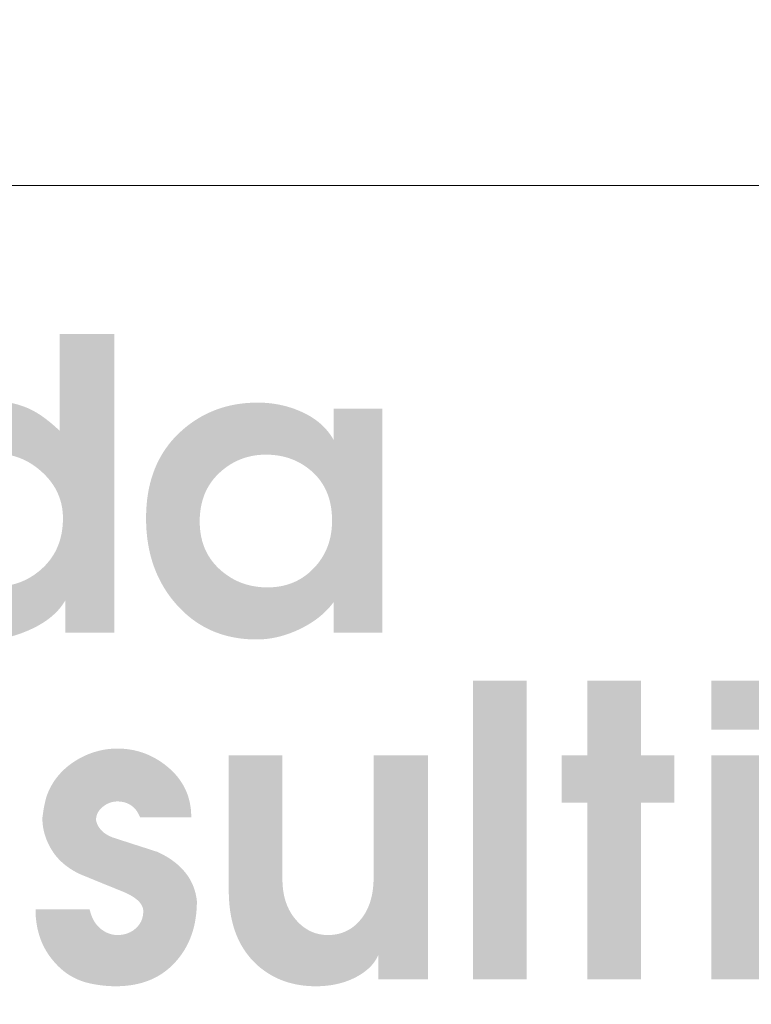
# Model space of a CAD drawing. Header units: millimetres. Extents: x 8949 to 18258, y -1077 to 30686.
# Tile 59 of 89: x 16158 to 16287, y 18965 to 19139. Entities that reach past the tile are written whole.
import ezdxf

# ---------------------------------------------------------------- set-up
doc = ezdxf.new("R2010")
doc.units = ezdxf.units.MM
for name, color, linetype, lineweight in [('0A_OCIEPLENIE', 30, 'Continuous', 9), ('0A_TABELKA', 7, 'Continuous', 0), ('0Z_OPISY', 7, 'Continuous', 9)]:
    doc.layers.add(name, color=color, linetype=linetype, lineweight=lineweight)
doc.styles.add('ARIAL 2', font='ARIALN.TTF')

# ---------------------------------------------------------------- blocks, each defined once
blk = doc.blocks.new('G$C46E6ED60')
at = {"true_color": 0x142354}
h = blk.add_hatch(color=179, dxfattribs=at)
h.paths.add_polyline_path([(645.2, 142.04), (645.21, 141.22), (645.24, 140.41), (645.3, 139.62), (645.38, 138.84), (645.48, 138.06), (645.6, 137.31), (645.74, 136.56), (645.91, 135.82), (646.09, 135.1), (646.3, 134.39), (646.53, 133.69), (646.79, 133), (647.06, 132.32), (647.36, 131.66), (647.68, 131), (648.02, 130.36), (648.39, 129.73), (648.77, 129.12), (649.18, 128.51), (649.61, 127.92), (650.06, 127.34), (650.54, 126.77), (651.04, 126.21), (651.55, 125.67), (652.06, 125.17), (652.56, 124.7), (653.08, 124.24), (653.61, 123.81), (654.14, 123.4), (654.68, 123.01), (655.23, 122.64), (655.79, 122.29), (656.36, 121.97), (656.94, 121.66), (657.52, 121.38), (658.11, 121.11), (658.71, 120.87), (659.32, 120.65), (659.94, 120.45), (660.56, 120.27), (661.2, 120.11), (661.84, 119.97), (662.49, 119.86), (663.14, 119.76), (663.81, 119.69), (664.49, 119.64), (665.17, 119.6), (665.86, 119.59), (666.57, 119.6), (667.28, 119.63), (667.98, 119.68), (668.67, 119.75), (669.35, 119.83), (670.03, 119.94), (670.69, 120.07), (671.35, 120.21), (672, 120.37), (672.65, 120.56), (673.28, 120.76), (673.91, 120.98), (674.53, 121.22), (675.14, 121.48), (675.74, 121.76), (676.34, 122.06), (676.93, 122.38), (677.51, 122.71), (678.08, 123.07), (678.65, 123.44), (679.2, 123.84), (679.75, 124.25), (680.29, 124.68), (680.83, 125.14), (681.42, 125.67), (681.99, 126.22), (682.54, 126.79), (683.05, 127.37), (683.55, 127.96), (684.02, 128.57), (684.46, 129.2), (684.88, 129.83), (685.27, 130.49), (685.64, 131.15), (685.98, 131.84), (686.29, 132.53), (686.58, 133.25), (686.85, 133.97), (687.09, 134.71), (687.31, 135.47), (687.49, 136.24), (687.66, 137.02), (687.8, 137.82), (687.91, 138.64), (688, 139.47), (688.06, 140.31), (688.1, 141.17), (688.11, 142.04), (688.1, 142.76), (688.07, 143.48), (688.01, 144.18), (687.93, 144.88), (687.83, 145.56), (687.7, 146.24), (687.55, 146.91), (687.38, 147.57), (687.18, 148.23), (686.96, 148.87), (686.72, 149.5), (686.46, 150.13), (686.17, 150.75), (685.86, 151.36), (685.53, 151.96), (685.17, 152.55), (684.79, 153.13), (684.39, 153.7), (683.96, 154.27), (683.51, 154.83), (683.04, 155.37), (682.55, 155.91), (682.03, 156.44), (681.49, 156.96), (680.93, 157.47), (680.37, 157.96), (679.81, 158.42), (679.23, 158.86), (678.65, 159.28), (678.06, 159.68), (677.47, 160.06), (676.87, 160.41), (676.26, 160.75), (675.65, 161.06), (675.03, 161.35), (674.41, 161.62), (673.77, 161.87), (673.13, 162.1), (672.49, 162.3), (671.84, 162.49), (671.18, 162.65), (670.52, 162.79), (669.84, 162.91), (669.17, 163.01), (668.48, 163.08), (667.79, 163.14), (667.09, 163.17), (666.39, 163.18), (665.72, 163.17), (665.05, 163.14), (664.39, 163.08), (663.74, 163.01), (663.09, 162.91), (662.44, 162.79), (661.8, 162.66), (661.17, 162.5), (660.54, 162.31), (659.92, 162.11), (659.3, 161.89), (658.69, 161.64), (658.08, 161.37), (657.48, 161.09), (656.88, 160.78), (656.29, 160.45), (655.71, 160.09), (655.12, 159.72), (654.55, 159.33), (653.98, 158.91), (653.41, 158.47), (652.85, 158.02), (652.3, 157.54), (651.75, 157.03), (651.21, 156.52), (650.7, 155.99), (650.21, 155.46), (649.75, 154.91), (649.3, 154.36), (648.88, 153.79), (648.49, 153.22), (648.11, 152.64), (647.76, 152.05), (647.43, 151.45), (647.12, 150.84), (646.84, 150.21), (646.58, 149.59), (646.34, 148.95), (646.12, 148.3), (645.93, 147.64), (645.76, 146.97), (645.61, 146.3), (645.49, 145.61), (645.38, 144.92), (645.3, 144.21), (645.25, 143.5), (645.21, 142.77)], is_closed=False)
h.paths.add_polyline_path([(687.06, 170.73), (687.06, 202.51), (704.94, 202.51), (704.94, 104.49), (688.91, 104.49), (688.91, 115.09), (688.6, 114.58), (688.28, 114.08), (687.94, 113.59), (687.58, 113.1), (687.21, 112.63), (686.82, 112.16), (686.41, 111.71), (685.98, 111.26), (685.54, 110.82), (685.08, 110.39), (684.6, 109.96), (684.11, 109.55), (683.6, 109.14), (683.07, 108.75), (682.53, 108.36), (681.96, 107.98), (681.39, 107.61), (680.79, 107.25), (680.18, 106.89), (679.55, 106.55), (678.9, 106.21), (678.24, 105.88), (677.55, 105.57), (676.86, 105.25), (676.28, 105.01), (675.72, 104.77), (675.15, 104.55), (674.59, 104.33), (674.03, 104.13), (673.48, 103.94), (672.93, 103.75), (672.38, 103.58), (671.84, 103.42), (671.3, 103.26), (670.76, 103.12), (670.23, 102.99), (669.7, 102.87), (669.18, 102.76), (668.66, 102.66), (668.14, 102.57), (667.63, 102.49), (667.12, 102.42), (666.61, 102.37), (666.11, 102.32), (665.61, 102.28), (665.12, 102.26), (664.63, 102.24), (664.14, 102.23), (662.95, 102.25), (661.78, 102.31), (660.61, 102.41), (659.46, 102.55), (658.32, 102.73), (657.18, 102.95), (656.06, 103.2), (654.96, 103.5), (653.86, 103.83), (652.77, 104.21), (651.69, 104.63), (650.63, 105.08), (649.57, 105.57), (648.53, 106.11), (647.5, 106.68), (646.48, 107.29), (645.47, 107.94), (644.47, 108.63), (643.48, 109.36), (642.5, 110.13), (641.54, 110.94), (640.58, 111.79), (639.64, 112.68), (638.71, 113.61), (637.8, 114.56), (636.93, 115.53), (636.1, 116.52), (635.31, 117.53), (634.55, 118.55), (633.84, 119.58), (633.16, 120.64), (632.53, 121.7), (631.93, 122.79), (631.37, 123.89), (630.84, 125.01), (630.36, 126.14), (629.92, 127.29), (629.51, 128.45), (629.14, 129.63), (628.82, 130.83), (628.53, 132.04), (628.28, 133.27), (628.06, 134.52), (627.89, 135.78), (627.75, 137.06), (627.66, 138.35), (627.6, 139.66), (627.58, 140.98), (627.6, 142.46), (627.66, 143.91), (627.76, 145.34), (627.91, 146.75), (628.09, 148.14), (628.32, 149.5), (628.58, 150.85), (628.89, 152.16), (629.24, 153.46), (629.63, 154.73), (630.06, 155.99), (630.53, 157.22), (631.04, 158.42), (631.59, 159.61), (632.18, 160.77), (632.82, 161.91), (633.49, 163.02), (634.21, 164.12), (634.97, 165.19), (635.77, 166.24), (636.61, 167.27), (637.49, 168.27), (638.41, 169.25), (639.37, 170.21), (640.27, 171.05), (641.18, 171.86), (642.11, 172.63), (643.05, 173.37), (643.99, 174.06), (644.96, 174.73), (645.93, 175.35), (646.92, 175.94), (647.92, 176.5), (648.93, 177.02), (649.96, 177.5), (650.99, 177.95), (652.04, 178.36), (653.1, 178.74), (654.18, 179.08), (655.26, 179.38), (656.36, 179.65), (657.47, 179.88), (658.6, 180.08), (659.73, 180.24), (660.88, 180.37), (662.04, 180.46), (663.22, 180.51), (664.4, 180.53), (665.04, 180.52), (665.67, 180.51), (666.3, 180.48), (666.92, 180.44), (667.53, 180.4), (668.14, 180.34), (668.74, 180.27), (669.33, 180.19), (669.92, 180.1), (670.51, 180), (671.08, 179.89), (671.66, 179.77), (672.22, 179.63), (672.78, 179.49), (673.33, 179.34), (673.88, 179.17), (674.42, 179), (674.96, 178.81), (675.49, 178.62), (676.01, 178.41), (676.53, 178.2), (677.04, 177.97), (677.55, 177.73), (678.05, 177.48), (678.39, 177.3), (678.74, 177.11), (679.09, 176.91), (679.44, 176.71), (679.79, 176.49), (680.15, 176.27), (680.51, 176.03), (680.87, 175.79), (681.24, 175.54), (681.61, 175.28), (681.98, 175.01), (682.35, 174.73), (682.73, 174.45), (683.11, 174.15), (683.49, 173.85), (683.88, 173.54), (684.26, 173.22), (684.65, 172.89), (685.05, 172.55), (685.44, 172.2), (685.84, 171.85), (686.25, 171.48), (686.65, 171.11)], is_closed=False)
h = blk.add_hatch(color=179, dxfattribs=at)
h.paths.add_polyline_path([(755.27, 119.33), (756.03, 119.34), (756.77, 119.38), (757.51, 119.43), (758.23, 119.51), (758.95, 119.6), (759.65, 119.72), (760.34, 119.86), (761.02, 120.03), (761.69, 120.21), (762.35, 120.42), (763, 120.65), (763.64, 120.9), (764.26, 121.17), (764.88, 121.46), (765.48, 121.78), (766.08, 122.12), (766.66, 122.47), (767.23, 122.86), (767.8, 123.26), (768.35, 123.68), (768.89, 124.13), (769.42, 124.6), (769.93, 125.09), (770.44, 125.6), (770.93, 126.13), (771.4, 126.66), (771.86, 127.21), (772.28, 127.77), (772.69, 128.35), (773.08, 128.93), (773.45, 129.52), (773.79, 130.12), (774.12, 130.74), (774.42, 131.36), (774.7, 132), (774.97, 132.65), (775.21, 133.31), (775.43, 133.97), (775.62, 134.65), (775.8, 135.34), (775.96, 136.04), (776.1, 136.76), (776.21, 137.48), (776.3, 138.21), (776.38, 138.96), (776.43, 139.71), (776.46, 140.48), (776.47, 141.26), (776.46, 142.08), (776.43, 142.9), (776.37, 143.7), (776.3, 144.48), (776.2, 145.25), (776.08, 146.01), (775.94, 146.75), (775.77, 147.47), (775.59, 148.18), (775.38, 148.88), (775.15, 149.56), (774.9, 150.23), (774.62, 150.88), (774.33, 151.52), (774.01, 152.14), (773.67, 152.75), (773.31, 153.35), (772.93, 153.93), (772.53, 154.49), (772.1, 155.04), (771.65, 155.58), (771.18, 156.1), (770.69, 156.6), (770.18, 157.1), (769.65, 157.57), (769.11, 158.02), (768.56, 158.46), (768, 158.87), (767.43, 159.27), (766.85, 159.64), (766.27, 159.99), (765.67, 160.32), (765.06, 160.64), (764.44, 160.93), (763.81, 161.2), (763.17, 161.45), (762.53, 161.69), (761.87, 161.9), (761.2, 162.09), (760.52, 162.26), (759.83, 162.41), (759.14, 162.54), (758.43, 162.66), (757.71, 162.75), (756.98, 162.82), (756.25, 162.87), (755.5, 162.9), (754.74, 162.91), (754.01, 162.9), (753.28, 162.87), (752.56, 162.81), (751.85, 162.74), (751.15, 162.65), (750.46, 162.53), (749.78, 162.4), (749.1, 162.24), (748.43, 162.06), (747.77, 161.86), (747.12, 161.64), (746.48, 161.4), (745.85, 161.14), (745.23, 160.86), (744.61, 160.56), (744, 160.24), (743.4, 159.89), (742.81, 159.53), (742.23, 159.14), (741.66, 158.74), (741.09, 158.31), (740.54, 157.86), (739.99, 157.39), (739.45, 156.9), (738.92, 156.4), (738.42, 155.87), (737.94, 155.34), (737.48, 154.79), (737.05, 154.23), (736.63, 153.65), (736.24, 153.06), (735.87, 152.46), (735.53, 151.84), (735.2, 151.22), (734.9, 150.57), (734.62, 149.92), (734.37, 149.25), (734.13, 148.56), (733.92, 147.87), (733.73, 147.16), (733.56, 146.43), (733.42, 145.69), (733.3, 144.94), (733.2, 144.18), (733.12, 143.4), (733.06, 142.61), (733.03, 141.8), (733.02, 140.98), (733.03, 140.14), (733.07, 139.32), (733.13, 138.51), (733.22, 137.71), (733.33, 136.92), (733.46, 136.16), (733.63, 135.4), (733.81, 134.66), (734.02, 133.93), (734.26, 133.22), (734.52, 132.52), (734.81, 131.84), (735.12, 131.17), (735.45, 130.51), (735.81, 129.87), (736.2, 129.25), (736.61, 128.63), (737.04, 128.04), (737.5, 127.45), (737.99, 126.88), (738.5, 126.33), (739.03, 125.78), (739.59, 125.26), (740.17, 124.74), (740.71, 124.3), (741.25, 123.88), (741.8, 123.47), (742.36, 123.09), (742.93, 122.72), (743.5, 122.37), (744.09, 122.04), (744.68, 121.73), (745.28, 121.44), (745.89, 121.17), (746.5, 120.92), (747.13, 120.68), (747.76, 120.47), (748.4, 120.27), (749.05, 120.09), (749.71, 119.93), (750.38, 119.79), (751.05, 119.67), (751.73, 119.57), (752.42, 119.48), (753.12, 119.42), (753.83, 119.37), (754.55, 119.34)], is_closed=False)
h.paths.add_polyline_path([(715.41, 142.04), (715.43, 143.56), (715.49, 145.05), (715.59, 146.51), (715.73, 147.95), (715.92, 149.36), (716.14, 150.74), (716.41, 152.09), (716.71, 153.41), (717.06, 154.71), (717.45, 155.98), (717.88, 157.23), (718.35, 158.44), (718.86, 159.63), (719.42, 160.79), (720.01, 161.92), (720.64, 163.03), (721.32, 164.1), (722.04, 165.15), (722.79, 166.17), (723.59, 167.17), (724.43, 168.13), (725.31, 169.07), (726.23, 169.98), (727.2, 170.87), (728.06, 171.61), (728.95, 172.33), (729.84, 173.01), (730.75, 173.66), (731.68, 174.27), (732.62, 174.86), (733.57, 175.42), (734.54, 175.94), (735.52, 176.43), (736.52, 176.89), (737.53, 177.32), (738.55, 177.71), (739.59, 178.08), (740.65, 178.41), (741.71, 178.71), (742.8, 178.98), (743.89, 179.22), (745, 179.43), (746.13, 179.6), (747.27, 179.74), (748.42, 179.85), (749.59, 179.93), (750.77, 179.98), (751.97, 180), (752.64, 179.99), (753.3, 179.97), (753.97, 179.95), (754.62, 179.91), (755.28, 179.86), (755.93, 179.79), (756.58, 179.72), (757.22, 179.64), (757.86, 179.54), (758.49, 179.43), (759.12, 179.31), (759.75, 179.18), (760.37, 179.04), (760.99, 178.89), (761.6, 178.73), (762.21, 178.55), (762.81, 178.37), (763.41, 178.17), (764.01, 177.96), (764.6, 177.74), (765.19, 177.51), (765.78, 177.27), (766.36, 177.01), (766.93, 176.75), (767.5, 176.48), (768.05, 176.19), (768.6, 175.9), (769.13, 175.6), (769.64, 175.29), (770.14, 174.97), (770.64, 174.64), (771.11, 174.3), (771.58, 173.95), (772.03, 173.6), (772.47, 173.23), (772.89, 172.86), (773.31, 172.48), (773.71, 172.09), (774.1, 171.69), (774.47, 171.28), (774.83, 170.86), (775.18, 170.43), (775.52, 170), (775.84, 169.55), (776.15, 169.1), (776.45, 168.64), (776.73, 168.16), (777, 167.68), (777, 178.01), (793.03, 178.01), (793.03, 104.49), (777, 104.49), (777, 114.56), (776.68, 114.11), (776.34, 113.67), (775.99, 113.24), (775.63, 112.82), (775.26, 112.4), (774.87, 111.99), (774.48, 111.58), (774.07, 111.19), (773.65, 110.79), (773.22, 110.41), (772.78, 110.03), (772.33, 109.66), (771.87, 109.29), (771.39, 108.94), (770.9, 108.58), (770.41, 108.24), (769.9, 107.9), (769.38, 107.57), (768.84, 107.24), (768.3, 106.93), (767.74, 106.61), (767.18, 106.31), (766.6, 106.01), (766.01, 105.72), (765.41, 105.43), (764.81, 105.16), (764.22, 104.9), (763.62, 104.65), (763.02, 104.42), (762.43, 104.19), (761.83, 103.98), (761.24, 103.78), (760.64, 103.59), (760.04, 103.42), (759.45, 103.26), (758.85, 103.1), (758.26, 102.97), (757.66, 102.84), (757.06, 102.72), (756.47, 102.62), (755.87, 102.53), (755.28, 102.45), (754.68, 102.39), (754.09, 102.33), (753.49, 102.29), (752.89, 102.26), (752.3, 102.24), (751.7, 102.23), (750.38, 102.25), (749.07, 102.31), (747.79, 102.41), (746.52, 102.55), (745.28, 102.73), (744.05, 102.94), (742.85, 103.2), (741.67, 103.49), (740.51, 103.82), (739.37, 104.2), (738.24, 104.61), (737.14, 105.06), (736.06, 105.55), (735.01, 106.08), (733.97, 106.65), (732.95, 107.26), (731.95, 107.91), (730.97, 108.6), (730.02, 109.32), (729.08, 110.09), (728.16, 110.89), (727.27, 111.74), (726.39, 112.62), (725.54, 113.54), (724.71, 114.5), (723.92, 115.47), (723.16, 116.46), (722.44, 117.48), (721.76, 118.51), (721.1, 119.57), (720.49, 120.64), (719.91, 121.74), (719.36, 122.85), (718.85, 123.99), (718.38, 125.15), (717.94, 126.32), (717.53, 127.52), (717.16, 128.74), (716.83, 129.98), (716.53, 131.24), (716.27, 132.51), (716.04, 133.81), (715.84, 135.13), (715.69, 136.47), (715.56, 137.84), (715.48, 139.22), (715.42, 140.62)], is_closed=False)
for points in [[(822.7, 88.67), (840.32, 88.67), (840.32, -9.36), (822.7, -9.36)], [(860.33, 64.16), (860.33, 88.67), (877.95, 88.67), (877.95, 64.16), (888.81, 64.16), (888.81, 48.66), (877.95, 48.66), (877.95, -9.36), (860.33, -9.36), (860.33, 48.66), (851.84, 48.66), (851.84, 64.16)]]:
    blk.add_hatch(color=179, dxfattribs=at).paths.add_polyline_path(points)
h = blk.add_hatch(color=179, dxfattribs=at)
h.paths.add_polyline_path([(900.99, 64.16), (918.61, 64.16), (918.61, -9.36), (900.99, -9.36)])
h.paths.add_polyline_path([(900.99, 88.67), (918.61, 88.67), (918.61, 72.64), (900.99, 72.64)])
for points in [[(682.69, 50.61), (682.91, 51.24), (683.16, 51.85), (683.42, 52.45), (683.69, 53.04), (683.98, 53.63), (684.29, 54.2), (684.61, 54.76), (684.95, 55.3), (685.3, 55.84), (685.67, 56.37), (686.06, 56.88), (686.46, 57.38), (686.88, 57.88), (687.31, 58.36), (687.76, 58.83), (688.22, 59.29), (688.7, 59.74), (689.19, 60.18), (689.7, 60.6), (690.23, 61.02), (690.77, 61.42), (691.33, 61.81), (691.9, 62.2), (692.49, 62.57), (693.02, 62.88), (693.55, 63.18), (694.09, 63.47), (694.63, 63.74), (695.17, 64), (695.72, 64.25), (696.26, 64.49), (696.82, 64.71), (697.37, 64.91), (697.92, 65.11), (698.48, 65.29), (699.05, 65.45), (699.61, 65.61), (700.18, 65.75), (700.75, 65.88), (701.32, 65.99), (701.89, 66.09), (702.47, 66.18), (703.05, 66.25), (703.64, 66.31), (704.22, 66.36), (704.81, 66.39), (705.4, 66.41), (706, 66.42), (706.79, 66.41), (707.57, 66.37), (708.35, 66.32), (709.12, 66.24), (709.88, 66.14), (710.63, 66.02), (711.38, 65.88), (712.12, 65.71), (712.85, 65.52), (713.57, 65.31), (714.28, 65.08), (714.99, 64.83), (715.69, 64.55), (716.38, 64.25), (717.07, 63.93), (717.75, 63.59), (718.42, 63.22), (719.08, 62.84), (719.73, 62.43), (720.38, 62), (721.02, 61.55), (721.65, 61.07), (722.28, 60.57), (722.89, 60.05), (723.49, 59.52), (724.07, 58.97), (724.62, 58.41), (725.14, 57.84), (725.64, 57.25), (726.11, 56.66), (726.55, 56.05), (726.97, 55.43), (727.37, 54.8), (727.74, 54.16), (728.08, 53.5), (728.4, 52.83), (728.7, 52.16), (728.97, 51.46), (729.21, 50.76), (729.42, 50.05), (729.62, 49.32), (729.78, 48.58), (729.92, 47.83), (730.04, 47.07), (730.13, 46.29), (730.19, 45.51), (730.23, 44.71), (730.24, 43.9), (713.42, 43.9), (713.33, 44.12), (713.23, 44.33), (713.14, 44.54), (713.04, 44.74), (712.94, 44.94), (712.83, 45.14), (712.72, 45.32), (712.61, 45.51), (712.5, 45.69), (712.38, 45.86), (712.26, 46.03), (712.14, 46.2), (712.01, 46.36), (711.89, 46.51), (711.75, 46.66), (711.62, 46.81), (711.48, 46.95), (711.34, 47.09), (711.2, 47.22), (711.05, 47.34), (710.9, 47.46), (710.75, 47.58), (710.6, 47.69), (710.44, 47.8), (710.28, 47.9), (710.11, 48), (709.95, 48.09), (709.78, 48.18), (709.61, 48.27), (709.44, 48.35), (709.27, 48.43), (709.09, 48.5), (708.91, 48.57), (708.73, 48.63), (708.55, 48.69), (708.37, 48.74), (708.18, 48.79), (707.99, 48.84), (707.8, 48.88), (707.61, 48.92), (707.41, 48.95), (707.22, 48.98), (707.02, 49), (706.82, 49.02), (706.62, 49.04), (706.41, 49.05), (706.21, 49.06), (706, 49.06), (705.78, 49.05), (705.56, 49.05), (705.34, 49.03), (705.13, 49.01), (704.91, 48.98), (704.7, 48.95), (704.49, 48.91), (704.28, 48.86), (704.08, 48.81), (703.87, 48.75), (703.67, 48.68), (703.46, 48.61), (703.26, 48.53), (703.06, 48.45), (702.87, 48.36), (702.67, 48.26), (702.48, 48.16), (702.28, 48.05), (702.09, 47.94), (701.9, 47.82), (701.72, 47.69), (701.53, 47.55), (701.34, 47.41), (701.16, 47.27), (700.98, 47.12), (700.81, 46.96), (700.65, 46.81), (700.49, 46.65), (700.35, 46.49), (700.21, 46.33), (700.07, 46.16), (699.95, 45.99), (699.83, 45.82), (699.72, 45.65), (699.62, 45.47), (699.52, 45.3), (699.44, 45.12), (699.36, 44.93), (699.29, 44.75), (699.22, 44.56), (699.16, 44.37), (699.12, 44.17), (699.07, 43.98), (699.04, 43.78), (699.01, 43.58), (698.99, 43.37), (698.98, 43.17), (698.98, 42.96), (699, 42.82), (699.03, 42.69), (699.06, 42.56), (699.09, 42.43), (699.13, 42.29), (699.17, 42.16), (699.22, 42.03), (699.27, 41.9), (699.32, 41.77), (699.37, 41.64), (699.43, 41.51), (699.49, 41.38), (699.56, 41.25), (699.62, 41.12), (699.7, 40.99), (699.77, 40.86), (699.85, 40.73), (699.93, 40.6), (700.02, 40.47), (700.11, 40.34), (700.2, 40.22), (700.3, 40.09), (700.4, 39.96), (700.5, 39.83), (700.61, 39.71), (700.72, 39.58), (700.84, 39.46), (700.96, 39.34), (701.09, 39.22), (701.22, 39.1), (701.35, 38.98), (701.49, 38.87), (701.64, 38.75), (701.79, 38.64), (701.95, 38.53), (702.11, 38.42), (702.27, 38.32), (702.44, 38.21), (702.62, 38.11), (702.8, 38.01), (702.98, 37.91), (703.17, 37.81), (703.36, 37.71), (703.56, 37.62), (703.77, 37.52), (703.98, 37.43), (704.19, 37.34), (704.41, 37.25), (705.03, 37.05), (705.65, 36.85), (706.26, 36.65), (706.88, 36.45), (707.5, 36.25), (708.12, 36.05), (708.74, 35.85), (709.35, 35.65), (709.97, 35.45), (710.59, 35.25), (711.21, 35.05), (711.83, 34.85), (712.44, 34.66), (713.06, 34.46), (713.68, 34.26), (714.3, 34.06), (714.92, 33.86), (715.54, 33.66), (716.15, 33.46), (716.77, 33.26), (717.39, 33.06), (718.01, 32.86), (718.63, 32.66), (719.25, 32.47), (720.2, 32), (721.11, 31.52), (722, 31.02), (722.84, 30.51), (723.65, 29.97), (724.42, 29.42), (725.15, 28.85), (725.85, 28.26), (726.51, 27.66), (727.14, 27.03), (727.73, 26.39), (728.28, 25.73), (728.8, 25.05), (729.28, 24.36), (729.73, 23.64), (730.13, 22.91), (730.51, 22.16), (730.84, 21.39), (731.14, 20.61), (731.4, 19.8), (731.63, 18.98), (731.82, 18.14), (731.97, 17.28), (732.09, 16.41), (732.08, 15.44), (732.05, 14.49), (731.99, 13.55), (731.92, 12.63), (731.82, 11.72), (731.69, 10.82), (731.55, 9.94), (731.39, 9.07), (731.2, 8.22), (730.99, 7.38), (730.76, 6.56), (730.5, 5.75), (730.23, 4.96), (729.93, 4.17), (729.61, 3.41), (729.27, 2.66), (728.9, 1.92), (728.52, 1.2), (728.11, 0.49), (727.68, -0.21), (727.23, -0.89), (726.75, -1.56), (726.26, -2.21), (725.74, -2.85), (725.12, -3.56), (724.48, -4.25), (723.83, -4.9), (723.15, -5.52), (722.45, -6.12), (721.74, -6.68), (721, -7.21), (720.25, -7.72), (719.47, -8.19), (718.68, -8.63), (717.86, -9.04), (717.03, -9.42), (716.17, -9.77), (715.3, -10.09), (714.4, -10.38), (713.49, -10.64), (712.56, -10.86), (711.6, -11.06), (710.63, -11.23), (709.64, -11.36), (708.63, -11.47), (707.6, -11.55), (706.54, -11.59), (705.47, -11.61), (705.15, -11.61), (704.83, -11.6), (704.51, -11.6), (704.19, -11.59), (703.86, -11.57), (703.54, -11.56), (703.22, -11.54), (702.89, -11.52), (702.57, -11.5), (702.24, -11.47), (701.92, -11.44), (701.59, -11.41), (701.27, -11.38), (700.94, -11.34), (700.61, -11.3), (700.29, -11.26), (699.96, -11.21), (699.63, -11.16), (699.3, -11.11), (698.97, -11.06), (698.64, -11), (698.31, -10.94), (697.98, -10.88), (697.65, -10.81), (697.01, -10.68), (696.37, -10.53), (695.74, -10.37), (695.12, -10.19), (694.51, -9.99), (693.91, -9.77), (693.32, -9.54), (692.74, -9.29), (692.16, -9.02), (691.6, -8.74), (691.05, -8.43), (690.5, -8.12), (689.96, -7.78), (689.44, -7.43), (688.92, -7.06), (688.41, -6.67), (687.91, -6.26), (687.42, -5.84), (686.94, -5.4), (686.47, -4.95), (686.01, -4.47), (685.55, -3.98), (685.11, -3.47), (684.68, -2.95), (684.22, -2.38), (683.79, -1.8), (683.37, -1.21), (682.98, -0.6), (682.6, 0.01), (682.24, 0.63), (681.9, 1.27), (681.58, 1.91), (681.28, 2.57), (681, 3.24), (680.74, 3.91), (680.5, 4.6), (680.28, 5.3), (680.08, 6.01), (679.89, 6.73), (679.73, 7.46), (679.58, 8.2), (679.46, 8.96), (679.35, 9.72), (679.26, 10.49), (679.19, 11.28), (679.15, 12.07), (679.12, 12.88), (679.11, 13.69), (696.86, 13.69), (696.94, 13.35), (697.03, 13.01), (697.12, 12.68), (697.21, 12.36), (697.32, 12.04), (697.43, 11.73), (697.54, 11.43), (697.66, 11.14), (697.79, 10.85), (697.92, 10.57), (698.06, 10.29), (698.2, 10.03), (698.35, 9.77), (698.5, 9.51), (698.67, 9.27), (698.83, 9.03), (699, 8.8), (699.18, 8.57), (699.36, 8.35), (699.55, 8.14), (699.75, 7.94), (699.95, 7.74), (700.16, 7.55), (700.37, 7.37), (700.58, 7.19), (700.8, 7.02), (701.02, 6.86), (701.24, 6.71), (701.47, 6.56), (701.69, 6.43), (701.92, 6.29), (702.14, 6.17), (702.37, 6.05), (702.6, 5.95), (702.83, 5.85), (703.07, 5.75), (703.3, 5.67), (703.54, 5.59), (703.78, 5.52), (704.02, 5.45), (704.26, 5.39), (704.5, 5.35), (704.75, 5.3), (704.99, 5.27), (705.24, 5.24), (705.49, 5.23), (705.74, 5.21), (706, 5.21), (706.29, 5.21), (706.58, 5.23), (706.87, 5.24), (707.16, 5.27), (707.44, 5.31), (707.71, 5.35), (707.99, 5.4), (708.26, 5.45), (708.52, 5.52), (708.78, 5.59), (709.04, 5.67), (709.29, 5.76), (709.54, 5.85), (709.79, 5.96), (710.03, 6.07), (710.27, 6.19), (710.5, 6.31), (710.73, 6.44), (710.96, 6.58), (711.18, 6.73), (711.4, 6.89), (711.61, 7.05), (711.82, 7.22), (712.03, 7.4), (712.23, 7.59), (712.42, 7.78), (712.6, 7.97), (712.78, 8.17), (712.94, 8.37), (713.1, 8.58), (713.25, 8.79), (713.39, 9), (713.52, 9.22), (713.64, 9.45), (713.76, 9.68), (713.87, 9.91), (713.96, 10.15), (714.05, 10.39), (714.13, 10.64), (714.21, 10.89), (714.27, 11.14), (714.33, 11.4), (714.37, 11.66), (714.41, 11.93), (714.44, 12.2), (714.46, 12.48), (714.48, 12.76), (714.48, 13.05), (714.47, 13.36), (714.43, 13.66), (714.37, 13.96), (714.28, 14.26), (714.17, 14.56), (714.04, 14.85), (713.88, 15.14), (713.69, 15.43), (713.48, 15.71), (713.25, 16), (712.99, 16.27), (712.71, 16.55), (712.4, 16.82), (712.07, 17.09), (711.71, 17.36), (711.33, 17.62), (710.92, 17.88), (710.49, 18.14), (710.04, 18.39), (709.56, 18.64), (709.05, 18.89), (708.52, 19.14), (707.97, 19.38), (707.39, 19.62), (706.8, 19.86), (706.21, 20.09), (705.63, 20.33), (705.04, 20.57), (704.45, 20.81), (703.87, 21.04), (703.29, 21.28), (702.7, 21.52), (702.12, 21.75), (701.54, 21.99), (700.96, 22.22), (700.39, 22.46), (699.81, 22.69), (699.24, 22.93), (698.66, 23.16), (698.09, 23.4), (697.52, 23.63), (696.95, 23.86), (696.38, 24.1), (695.81, 24.33), (695.25, 24.56), (694.68, 24.79), (694.12, 25.03), (693.55, 25.26), (693.04, 25.52), (692.54, 25.78), (692.04, 26.05), (691.56, 26.33), (691.1, 26.61), (690.64, 26.9), (690.19, 27.2), (689.76, 27.51), (689.33, 27.82), (688.92, 28.14), (688.52, 28.46), (688.13, 28.79), (687.75, 29.13), (687.39, 29.47), (687.03, 29.83), (686.69, 30.18), (686.35, 30.55), (686.03, 30.92), (685.72, 31.3), (685.42, 31.68), (685.13, 32.07), (684.86, 32.47), (684.59, 32.88), (684.34, 33.29), (684.09, 33.7), (683.86, 34.12), (683.64, 34.54), (683.43, 34.96), (683.23, 35.38), (683.03, 35.8), (682.85, 36.22), (682.68, 36.65), (682.52, 37.07), (682.37, 37.5), (682.23, 37.93), (682.1, 38.35), (681.99, 38.78), (681.88, 39.21), (681.78, 39.65), (681.69, 40.08), (681.61, 40.51), (681.55, 40.95), (681.49, 41.39), (681.44, 41.82), (681.41, 42.26), (681.38, 42.7), (681.36, 43.14), (681.36, 43.59), (681.38, 43.76), (681.4, 43.93), (681.42, 44.1), (681.45, 44.27), (681.47, 44.44), (681.49, 44.6), (681.51, 44.76), (681.53, 44.92), (681.56, 45.08), (681.58, 45.24), (681.6, 45.39), (681.62, 45.54), (681.64, 45.69), (681.67, 45.83), (681.69, 45.97), (681.71, 46.12), (681.73, 46.25), (681.76, 46.39), (681.78, 46.53), (681.8, 46.66), (681.82, 46.79), (681.85, 46.91), (681.87, 47.04), (681.89, 47.16), (681.91, 47.29), (681.94, 47.41), (681.96, 47.54), (681.99, 47.67), (682.01, 47.8), (682.04, 47.93), (682.07, 48.06), (682.1, 48.2), (682.13, 48.33), (682.16, 48.47), (682.19, 48.61), (682.22, 48.76), (682.25, 48.9), (682.29, 49.05), (682.32, 49.19), (682.36, 49.34), (682.4, 49.5), (682.44, 49.65), (682.47, 49.81), (682.51, 49.96), (682.56, 50.12), (682.6, 50.28), (682.64, 50.45)], [(742.57, 19.73), (742.57, 64.16), (760.18, 64.16), (760.18, 23.58), (760.19, 22.88), (760.21, 22.2), (760.25, 21.52), (760.31, 20.85), (760.38, 20.2), (760.47, 19.56), (760.57, 18.93), (760.69, 18.31), (760.83, 17.7), (760.98, 17.11), (761.15, 16.52), (761.34, 15.95), (761.54, 15.39), (761.75, 14.84), (761.99, 14.3), (762.24, 13.77), (762.5, 13.26), (762.78, 12.76), (763.08, 12.26), (763.4, 11.78), (763.73, 11.31), (764.07, 10.86), (764.43, 10.41), (764.81, 9.98), (765.17, 9.59), (765.53, 9.21), (765.9, 8.86), (766.28, 8.52), (766.66, 8.2), (767.05, 7.89), (767.44, 7.6), (767.85, 7.33), (768.25, 7.07), (768.67, 6.83), (769.09, 6.61), (769.52, 6.4), (769.95, 6.21), (770.39, 6.04), (770.84, 5.88), (771.29, 5.74), (771.75, 5.62), (772.22, 5.51), (772.69, 5.42), (773.17, 5.34), (773.65, 5.28), (774.14, 5.24), (774.64, 5.22), (775.15, 5.21), (775.66, 5.22), (776.17, 5.24), (776.67, 5.28), (777.16, 5.34), (777.65, 5.41), (778.13, 5.5), (778.6, 5.6), (779.06, 5.72), (779.52, 5.86), (779.97, 6.01), (780.41, 6.18), (780.85, 6.37), (781.27, 6.57), (781.69, 6.79), (782.1, 7.02), (782.51, 7.27), (782.91, 7.53), (783.3, 7.81), (783.68, 8.11), (784.05, 8.42), (784.42, 8.75), (784.78, 9.1), (785.13, 9.46), (785.48, 9.84), (785.86, 10.27), (786.22, 10.72), (786.56, 11.19), (786.89, 11.66), (787.21, 12.16), (787.51, 12.66), (787.79, 13.18), (788.05, 13.71), (788.3, 14.26), (788.54, 14.82), (788.75, 15.4), (788.95, 15.98), (789.14, 16.59), (789.31, 17.2), (789.46, 17.83), (789.6, 18.47), (789.72, 19.13), (789.82, 19.8), (789.91, 20.48), (789.98, 21.18), (790.04, 21.9), (790.08, 22.62), (790.1, 23.36), (790.11, 24.11), (790.11, 64.16), (808, 64.16), (808, -9.36), (791.71, -9.36), (791.71, -1.27), (791.54, -1.65), (791.35, -2.03), (791.16, -2.39), (790.95, -2.75), (790.72, -3.11), (790.49, -3.46), (790.24, -3.8), (789.98, -4.14), (789.71, -4.47), (789.42, -4.8), (789.12, -5.12), (788.81, -5.43), (788.49, -5.74), (788.15, -6.04), (787.8, -6.33), (787.44, -6.62), (787.07, -6.91), (786.68, -7.19), (786.28, -7.46), (785.87, -7.72), (785.44, -7.98), (785, -8.24), (784.55, -8.49), (784.09, -8.73), (783.62, -8.96), (783.14, -9.19), (782.66, -9.4), (782.17, -9.61), (781.67, -9.8), (781.17, -9.99), (780.67, -10.16), (780.15, -10.33), (779.63, -10.48), (779.11, -10.63), (778.58, -10.76), (778.05, -10.89), (777.5, -11), (776.96, -11.11), (776.4, -11.2), (775.85, -11.29), (775.28, -11.36), (774.71, -11.43), (774.14, -11.48), (773.56, -11.53), (772.97, -11.56), (772.38, -11.59), (771.78, -11.6), (771.17, -11.61), (770.21, -11.6), (769.26, -11.56), (768.32, -11.5), (767.39, -11.41), (766.48, -11.3), (765.58, -11.16), (764.7, -11), (763.83, -10.81), (762.97, -10.6), (762.13, -10.37), (761.29, -10.11), (760.48, -9.82), (759.67, -9.51), (758.88, -9.18), (758.1, -8.82), (757.34, -8.43), (756.59, -8.02), (755.85, -7.59), (755.13, -7.13), (754.41, -6.65), (753.72, -6.14), (753.03, -5.61), (752.36, -5.05), (751.7, -4.47), (750.96, -3.75), (750.24, -3.01), (749.56, -2.24), (748.91, -1.44), (748.29, -0.62), (747.7, 0.22), (747.15, 1.09), (746.62, 1.98), (746.13, 2.9), (745.67, 3.85), (745.24, 4.82), (744.85, 5.82), (744.48, 6.84), (744.15, 7.88), (743.85, 8.95), (743.58, 10.05), (743.34, 11.17), (743.14, 12.32), (742.96, 13.49), (742.82, 14.69), (742.71, 15.91), (742.63, 17.16), (742.58, 18.43)]]:
    blk.add_hatch(color=179, dxfattribs=at).paths.add_polyline_path(points, is_closed=False)

msp = doc.modelspace()

# ---------------------------------------------------------------- linework, layer by layer
at = {"layer": '0A_TABELKA'}
msp.add_line((15748.95, 19110.01), (16392.45, 19110.01), dxfattribs=at)
msp.add_line((15748.95, 19110.01), (16392.45, 19110.01), dxfattribs=at)
msp.add_line((15748.95, 19110.01), (16392.45, 19110.01), dxfattribs=at)
msp.add_lwpolyline([(15748.95, 19110.01), (16392.45, 19110.01), (16392.45, 18862.68), (15748.95, 18862.68)], close=True, dxfattribs=at)

# ---------------------------------------------------------------- block references
at = {"layer": '0A_OCIEPLENIE', "xscale": 0.5389999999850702, "yscale": 0.5389999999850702, "zscale": 0.5389999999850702}
msp.add_blockref('G$C46E6ED60', (15794.76, 18974.56), dxfattribs=at)

# ---------------------------------------------------------------- texts
at = {"layer": '0Z_OPISY', "insert": (15481.15, 20285.58), "char_height": 18, "width": 852.173, "attachment_point": 1, "line_spacing_factor": 0.9, "style": 'ARIAL 2'}
msp.add_mtext('\\pi-48,l48,t48;{\\Fsimplex|c238;\\W0.7;\\~\\~ \\fArial|b0|i0|c238|p34;^I\\Fsimplex|c238;UWAGI:\\P1. \\fArial|b0|i0|c238|p34;^I\\Fsimplex|c238;Wszystkie wymiary i rzędne należy sprawdzić na budowie, a zaistniałe niezgodności pomiędzy projektem architektoniczno-budowlanym i pozostałymi opracowaniami branżowymi należy wyjaśnić i uzgodnić z Głównym Projektantem.\\P2. \\fArial|b0|i0|c238|p34;^I\\Fsimplex|c238;Wszystkie systemowe rozwiązania detali wykonać zgodnie ze sztuką budowlaną\\P3.\\fArial|b0|i0|c238|p34;^I\\Fsimplex|c238;Izolacje wykonać zgodnie ze sztuką budowlaną zapewniając ciągłość izolacji\\P4. \\fArial|b0|i0|c238|p34;^I\\Fsimplex|c238;Przed zamówieniem elementów o małej tolerancji wymiarowej sprawdzić ilość i wymiary otworów na budowie\\P5. \\fArial|b0|i0|c238|p34;^I\\Fsimplex|c238;Szczegółowe projekty instalacji sanitarnych, elektrycznych, teletechnicznych są tematem odpowiednich opracowań branżowych. \\P   \\fArial|b0|i0|c238|p34;^I\\Fsimplex|c238;W przypadku wystąpienia rozbieżności pomiędzy poszczególnymi opracowaniami lub braku informacji należy uzgodnić rozwiązanie z autorem projektu.\\P6. \\fArial|b0|i0|c238|p34;^I\\Fsimplex|c238;Elementy konstrukcyjne są określone szczegółowo w projekcie konstrukcyjnym.\\P7. \\fArial|b0|i0|c238|p34;^I\\Fsimplex|c238;Uwagi i opisy zamieszczone w części opisowej projektu są integralną częścią niniejszego opracowania.\\P8.\\~\\fArial|b0|i0|c238|p34;^I\\Fsimplex|c238;Zabezpieczenia pożarowe wykonać wg opisu technicznego, wszystkie elementy drewniane należy zabezpieczyć do klasy NRO\\P9.\\~\\fArial|b0|i0|c238|p34;^I\\Fsimplex|c238;Zmiany materiałów budowlanych, wykończeniowych, technologii czy urządzeń mogą być wprowadzane jedynie za pisemną zgodą Autora projektu.\\P10. ^IWszelkie materiały użyte w projekcie, rozwiązania techniczne i urządzenia muszą odpowiadać normom bezpieczeństwa ppoż. i bhp; posiadać odpowiednie atesty i aprobaty do stosowania w budownictwie.\\P11. ^IWszystkie wymienione w projekcie nazwy producentów, firm, zastosowanych wyrobów należy traktować jako modelowe. Można zastosować inne rozwiązania pod warunkiem że będą równoważne i uzgodnione z Autorem projektu.\\P12. ^IWszelkie elementy wykończenia i kolorystyki należy uzgadniać z Autorem projektu.\\P13. ^IProwadzenie poszczególnych instalacji oraz lokalizacja urządzeń zgodnie z projektami branżowymi oraz opisem technicznym.}', dxfattribs=at)

doc.saveas('drawing.dxf')
